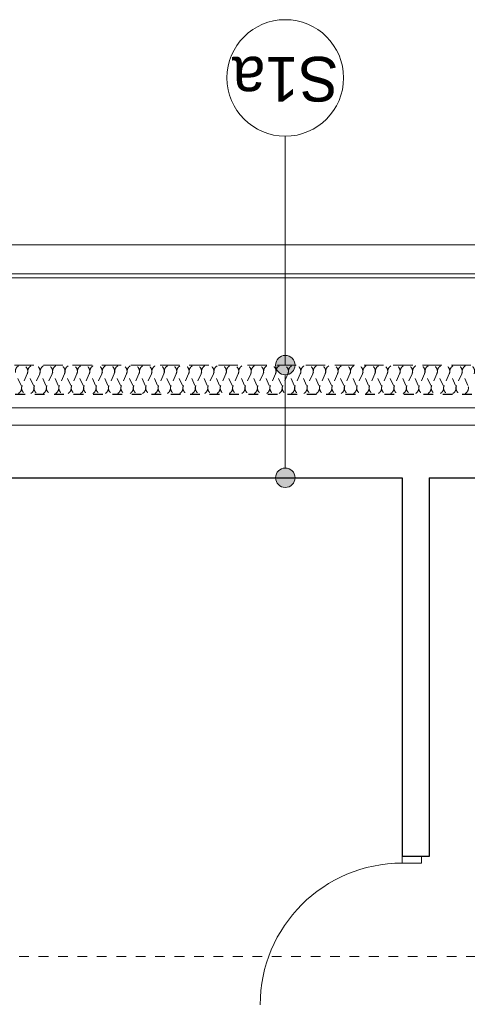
# Model space of a CAD drawing. Header units: millimetres. Extents: x -17429 to 155243, y -2908 to 188569.
# Tile 90 of 113: x -8483 to -6180, y 139954 to 145025. Entities that reach past the tile are written whole.
import ezdxf

# ---------------------------------------------------------------- set-up
doc = ezdxf.new("R2010")
doc.units = ezdxf.units.MM
doc.header["$MEASUREMENT"] = 0
for name, pattern in [('Hidden Line', [100, 50, -50]), ('Hidden Line copy', [80, 40, -40]), ('Krawędzie ukryte', [150, 100, -50])]:
    doc.linetypes.add(name, pattern=pattern)
for name, color, linetype in [('#podkład', 252, 'Continuous'), ('Arch ocieplenie', 252, 'Continuous'), ('Arch opisy', 252, 'Continuous')]:
    doc.layers.add(name, color=color, linetype=linetype)
doc.layers.add('arch izolacje_Nr_Pióra__3', color=7, linetype='Continuous', lineweight=13, true_color=0xff6600)
doc.layers.add('Arch ocieplenie_Nr_Pióra__22', color=7, linetype='Continuous', lineweight=9, true_color=0x7f7f7f)
for name, color, linetype, lineweight in [('Arch opisy_Nr_Pióra__1', 252, 'Continuous', 25), ('Arch opisy_Nr_Pióra__21', 252, 'Continuous', 13), ('INWENT DACH_Nr_Pióra__21', 7, 'Continuous', 13), ('INWENT. DRZWI_Nr_Pióra__21', 7, 'Continuous', 13), ('INWENT.ŚCIANY_Nr_Pióra__1', 252, 'Continuous', 25)]:
    doc.layers.add(name, color=color, linetype=linetype, lineweight=lineweight)
doc.styles.add('GENERATED_STYLE_4', font='txt')

# ---------------------------------------------------------------- blocks, each defined once
blk = doc.blocks.new('Izolacja cieplna 14_118', base_point=(5484.1, 143095.9))
at = {"layer": 'Arch ocieplenie_Nr_Pióra__22', "linetype": 'Hidden Line copy'}
for p, q in [((-8476.5, 143140.6), (-8503, 143201.2)), ((-8444.5, 143201.2), (-8471.1, 143140.6)), ((-8412.6, 143140.6), (-8439.2, 143201.2)), ((-8380.6, 143201.2), (-8407.2, 143140.6)), ((-8348.7, 143140.6), (-8375.3, 143201.2)), ((-8316.8, 143201.2), (-8343.3, 143140.6)), ((-8284.8, 143140.6), (-8311.4, 143201.2)), ((-8252.9, 143201.2), (-8279.5, 143140.6)), ((-8220.9, 143140.6), (-8247.5, 143201.2)), ((-8189, 143201.2), (-8215.6, 143140.6)), ((-8157.1, 143140.6), (-8183.6, 143201.2)), ((-8125.1, 143201.2), (-8151.7, 143140.6)), ((-8093.2, 143140.6), (-8119.8, 143201.2)), ((-8061.2, 143201.2), (-8087.8, 143140.6)), ((-8029.3, 143140.6), (-8055.9, 143201.2)), ((-7997.4, 143201.2), (-8023.9, 143140.6)), ((-7965.4, 143140.6), (-7992, 143201.2)), ((-7933.5, 143201.2), (-7960.1, 143140.6)), ((-7901.5, 143140.6), (-7928.1, 143201.2)), ((-7869.6, 143201.2), (-7896.2, 143140.6)), ((-7837.7, 143140.6), (-7864.2, 143201.2)), ((-7805.7, 143201.2), (-7832.3, 143140.6)), ((-7773.8, 143140.6), (-7800.4, 143201.2)), ((-7741.8, 143201.2), (-7768.4, 143140.6)), ((-7709.9, 143140.6), (-7736.5, 143201.2)), ((-7678, 143201.2), (-7704.5, 143140.6)), ((-7646, 143140.6), (-7672.6, 143201.2)), ((-7614.1, 143201.2), (-7640.7, 143140.6)), ((-7582.1, 143140.6), (-7608.7, 143201.2)), ((-7550.2, 143201.2), (-7576.8, 143140.6)), ((-7518.3, 143140.6), (-7544.8, 143201.2)), ((-7486.3, 143201.2), (-7512.9, 143140.6)), ((-7454.4, 143140.6), (-7480.9, 143201.2)), ((-7422.4, 143201.2), (-7449, 143140.6)), ((-7390.5, 143140.6), (-7417.1, 143201.2)), ((-7358.6, 143201.2), (-7385.1, 143140.6)), ((-7326.6, 143140.6), (-7353.2, 143201.2)), ((-7294.7, 143201.2), (-7321.2, 143140.6)), ((-7262.7, 143140.6), (-7289.3, 143201.2)), ((-7230.8, 143201.2), (-7257.4, 143140.6)), ((-7198.9, 143140.6), (-7225.4, 143201.2)), ((-7166.9, 143201.2), (-7193.5, 143140.6)), ((-7135, 143140.6), (-7161.5, 143201.2)), ((-7103, 143201.2), (-7129.6, 143140.6)), ((-7071.1, 143140.6), (-7097.7, 143201.2)), ((-7039.2, 143201.2), (-7065.7, 143140.6)), ((-7007.2, 143140.6), (-7033.8, 143201.2)), ((-6975.3, 143201.2), (-7001.8, 143140.6)), ((-6943.3, 143140.6), (-6969.9, 143201.2)), ((-6911.4, 143201.2), (-6938, 143140.6)), ((-6879.5, 143140.6), (-6906, 143201.2)), ((-6847.5, 143201.2), (-6874.1, 143140.6)), ((-6815.6, 143140.6), (-6842.1, 143201.2)), ((-6783.6, 143201.2), (-6810.2, 143140.6)), ((-6751.7, 143140.6), (-6778.3, 143201.2)), ((-6719.8, 143201.2), (-6746.3, 143140.6)), ((-6687.8, 143140.6), (-6714.4, 143201.2)), ((-6655.9, 143201.2), (-6682.4, 143140.6)), ((-6623.9, 143140.6), (-6650.5, 143201.2)), ((-6592, 143201.2), (-6618.6, 143140.6)), ((-6560.1, 143140.6), (-6586.6, 143201.2)), ((-6528.1, 143201.2), (-6554.7, 143140.6)), ((-6496.2, 143140.6), (-6522.7, 143201.2)), ((-6464.2, 143201.2), (-6490.8, 143140.6)), ((-6432.3, 143140.6), (-6458.9, 143201.2)), ((-6400.4, 143201.2), (-6426.9, 143140.6)), ((-6368.4, 143140.6), (-6395, 143201.2)), ((-6336.5, 143201.2), (-6363, 143140.6)), ((-6304.5, 143140.6), (-6331.1, 143201.2)), ((-6272.6, 143201.2), (-6299.2, 143140.6)), ((-6240.6, 143140.6), (-6267.2, 143201.2)), ((-6208.7, 143201.2), (-6235.3, 143140.6)), ((-6176.8, 143140.6), (-6203.3, 143201.2))]:
    blk.add_line(p, q, dxfattribs=at)
for centre, start_param, end_param in [((-8473.8, 143214), 2.728799, 6.695979), ((-8409.9, 143214), 2.728799, 6.695979), ((-8346, 143214), 2.728799, 6.695979), ((-8282.1, 143214), 2.728799, 6.695979), ((-8218.3, 143214), 2.728799, 6.695979), ((-8154.4, 143214), 2.728799, 6.695979), ((-8090.5, 143214), 2.728799, 6.695979), ((-8026.6, 143214), 2.728799, 6.695979), ((-7962.7, 143214), 2.728799, 6.695979), ((-7898.9, 143214), 2.728799, 6.695979), ((-7835, 143214), 2.728799, 6.695979), ((-7771.1, 143214), 2.728799, 6.695979), ((-7707.2, 143214), 2.728799, 6.695979), ((-7643.3, 143214), 2.728799, 6.695979), ((-7579.5, 143214), 2.728799, 6.695979), ((-7515.6, 143214), 2.728799, 6.695979), ((-7451.7, 143214), 2.728799, 6.695979), ((-7387.8, 143214), 2.728799, 6.695979), ((-7323.9, 143214), 2.728799, 6.695979), ((-7260.1, 143214), 2.728799, 6.695979), ((-7196.2, 143214), 2.728799, 6.695979), ((-7132.3, 143214), 2.728799, 6.695979), ((-7068.4, 143214), 2.728799, 6.695979), ((-7004.5, 143214), 2.728799, 6.695979), ((-6940.6, 143214), 2.728799, 6.695979), ((-6876.8, 143214), 2.728799, 6.695979), ((-6812.9, 143214), 2.728799, 6.695979), ((-6749, 143214), 2.728799, 6.695979), ((-6685.1, 143214), 2.728799, 6.695979), ((-6621.2, 143214), 2.728799, 6.695979), ((-6557.4, 143214), 2.728799, 6.695979), ((-6493.5, 143214), 2.728799, 6.695979), ((-6429.6, 143214), 2.728799, 6.695979), ((-6365.7, 143214), 2.728799, 6.695979), ((-6301.8, 143214), 2.728799, 6.695979), ((-6238, 143214), 2.728799, 6.695979), ((-6174.1, 143214), 2.728799, 6.695979), ((-8505.7, 143127.8), 5.870392, 9.837571), ((-8441.8, 143127.8), 5.870392, 9.837571), ((-8378, 143127.8), 5.870392, 9.837571), ((-8314.1, 143127.8), 5.870392, 9.837571), ((-8250.2, 143127.8), 5.870392, 9.837571), ((-8186.3, 143127.8), 5.870392, 9.837571), ((-8122.4, 143127.8), 5.870392, 9.837571), ((-8058.6, 143127.8), 5.870392, 9.837571), ((-7994.7, 143127.8), 5.870392, 9.837571), ((-7930.8, 143127.8), 5.870392, 9.837571), ((-7866.9, 143127.8), 5.870392, 9.837571), ((-7803, 143127.8), 5.870392, 9.837571), ((-7739.2, 143127.8), 5.870392, 9.837571), ((-7675.3, 143127.8), 5.870392, 9.837571), ((-7611.4, 143127.8), 5.870392, 9.837571), ((-7547.5, 143127.8), 5.870392, 9.837571), ((-7483.6, 143127.8), 5.870392, 9.837571), ((-7419.8, 143127.8), 5.870392, 9.837571), ((-7355.9, 143127.8), 5.870392, 9.837571), ((-7292, 143127.8), 5.870392, 9.837571), ((-7228.1, 143127.8), 5.870392, 9.837571), ((-7164.2, 143127.8), 5.870392, 9.837571), ((-7100.3, 143127.8), 5.870392, 9.837571), ((-7036.5, 143127.8), 5.870392, 9.837571), ((-6972.6, 143127.8), 5.870392, 9.837571), ((-6908.7, 143127.8), 5.870392, 9.837571), ((-6844.8, 143127.8), 5.870392, 9.837571), ((-6780.9, 143127.8), 5.870392, 9.837571), ((-6717.1, 143127.8), 5.870392, 9.837571), ((-6653.2, 143127.8), 5.870392, 9.837571), ((-6589.3, 143127.8), 5.870392, 9.837571), ((-6525.4, 143127.8), 5.870392, 9.837571), ((-6461.5, 143127.8), 5.870392, 9.837571), ((-6397.7, 143127.8), 5.870392, 9.837571), ((-6333.8, 143127.8), 5.870392, 9.837571), ((-6269.9, 143127.8), 5.870392, 9.837571), ((-6206, 143127.8), 5.870392, 9.837571)]:
    blk.add_ellipse(centre, major_axis=(-31.9, 0), ratio=0.998796, start_param=start_param, end_param=end_param, dxfattribs=at)
blk = doc.blocks.new('Linia_130', base_point=(-7116.6, 143245.9))
at = {"layer": 'Arch opisy_Nr_Pióra__21', "linetype": 'Continuous'}
blk.add_line((-7116.6, 143245.9), (-7116.6, 144424.9), dxfattribs=at)
blk.add_circle((-7116.6, 144724.9), 300, dxfattribs=at)
blk = doc.blocks.new('Linia_131', base_point=(-7116.6, 142665.9))
at = {"layer": 'Arch opisy_Nr_Pióra__21', "linetype": 'Continuous'}
for points in [[(-7066.6, 143245.9), (-7070.4, 143265), (-7081.2, 143281.2), (-7097.4, 143292.1), (-7116.6, 143295.9), (-7135.7, 143292.1), (-7151.9, 143281.2), (-7162.8, 143265), (-7166.6, 143245.9), (-7162.8, 143226.7), (-7151.9, 143210.5), (-7135.7, 143199.7), (-7116.6, 143195.9), (-7097.4, 143199.7), (-7081.2, 143210.5), (-7070.4, 143226.7)], [(-7066.6, 142665.9), (-7070.4, 142685), (-7081.2, 142701.2), (-7097.4, 142712), (-7116.6, 142715.9), (-7135.7, 142712), (-7151.9, 142701.2), (-7162.8, 142685), (-7166.6, 142665.9), (-7162.8, 142646.7), (-7151.9, 142630.5), (-7135.7, 142619.7), (-7116.6, 142615.9), (-7097.4, 142619.7), (-7081.2, 142630.5), (-7070.4, 142646.7)]]:
    blk.add_hatch(color=256, dxfattribs=at).paths.add_polyline_path(points, flags=0)
blk.add_line((-7116.6, 142715.9), (-7116.6, 143195.9), dxfattribs=at)
for centre in [(-7116.6, 143245.9), (-7116.6, 142665.9)]:
    blk.add_circle(centre, 50, dxfattribs=at)
blk = doc.blocks.new('piwnica')
at = {"layer": 'arch izolacje_Nr_Pióra__3', "color": 252, "linetype": 'Krawędzie ukryte'}
blk.add_line((-11060.9, 143245.9), (5484.1, 143245.9), dxfattribs=at)
at = {"layer": 'INWENT DACH_Nr_Pióra__21', "color": 252, "linetype": 'Continuous'}
for p, q in [((-11505.9, 143865.9), (5484.1, 143865.9)), ((-11505.9, 143715.9), (5484.1, 143715.9)), ((-11505.9, 143695.9), (5484.1, 143695.9)), ((-11505.9, 143025.9), (5484.1, 143025.9)), ((-11505.9, 142935.9), (5484.1, 142935.9))]:
    blk.add_line(p, q, dxfattribs=at)
at = {"layer": 'INWENT DACH_Nr_Pióra__21', "color": 252, "linetype": 'Hidden Line'}
blk.add_line((-10585.9, 140200.9), (5354.1, 140200.9), dxfattribs=at)
at = {"layer": 'INWENT. DRZWI_Nr_Pióra__21', "color": 252, "linetype": 'Continuous'}
for p, q in [((-6515.9, 140680.9), (-6515.9, 140715.9)), ((-6515.9, 140680.9), (-6415.9, 140680.9)), ((-6415.9, 140680.9), (-6415.9, 140715.9))]:
    blk.add_line(p, q, dxfattribs=at)
blk.add_arc((-6515.9, 139950.9), 730, 90, 180, dxfattribs=at)
at = {"layer": 'INWENT.ŚCIANY_Nr_Pióra__1', "color": 252, "linetype": 'Hidden Line'}
blk.add_line((-10905.9, 143095.9), (5484.1, 143095.9), dxfattribs=at)
at = {"layer": 'INWENT.ŚCIANY_Nr_Pióra__1', "color": 252, "linetype": 'Continuous'}
for p, q in [((-10585.9, 142665.9), (-6515.9, 142665.9)), ((-6515.9, 142665.9), (-6515.9, 140715.9)), ((-6375.9, 142665.9), (-6375.9, 140715.9)), ((-6375.9, 142665.9), (5484.1, 142665.9)), ((-6375.9, 140715.9), (-6515.9, 140715.9))]:
    blk.add_line(p, q, dxfattribs=at)
at = {"layer": 'Arch ocieplenie', "color": 252, "linetype": 'Hidden Line copy', "lineweight": 9}
blk.add_blockref('Izolacja cieplna 14_118', (5484.1, 143095.9), dxfattribs=at)
at = {"layer": 'Arch opisy', "color": 252, "linetype": 'Continuous'}
for name, p in [('Linia_130', (-7116.6, 143245.9)), ('Linia_131', (-7116.6, 142665.9))]:
    blk.add_blockref(name, p, dxfattribs=at)
at = {"layer": 'Arch opisy_Nr_Pióra__1', "color": 252, "linetype": 'Continuous', "insert": (-7116.6, 144603.5), "char_height": 230, "attachment_point": 2, "rotation": 180, "style": 'GENERATED_STYLE_4'}
blk.add_mtext('{S1a}', dxfattribs=at)

msp = doc.modelspace()

# ---------------------------------------------------------------- block references
at = {"layer": '#podkład'}
msp.add_blockref('piwnica', (0, 0), dxfattribs=at)

doc.saveas('drawing.dxf')
